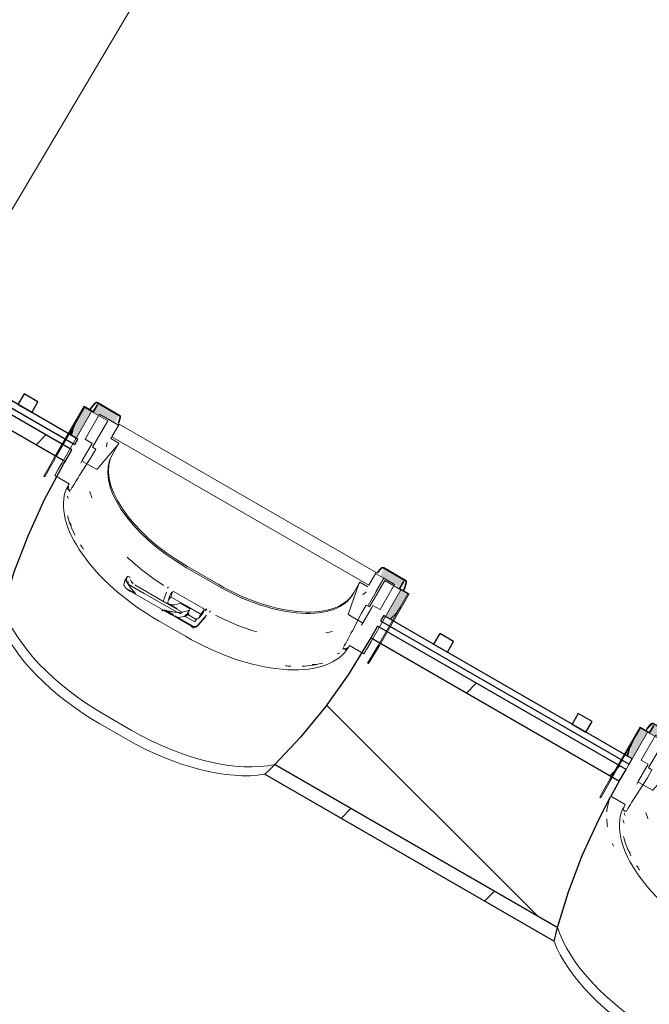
# Model space of a CAD drawing. Header units: centimetres. Extents: x 6036 to 22185, y 5782 to 11383.
# Tile 154 of 256: x 13624 to 13742, y 8541 to 8726. Entities that reach past the tile are written whole.
import ezdxf

# ---------------------------------------------------------------- set-up
doc = ezdxf.new("R2010")
doc.units = ezdxf.units.CM
for name, color, linetype, lineweight in [('A-ANNO-KEYN', 231, 'Continuous', 9), ('A-GENM', 13, 'Continuous', 9), ('S-BEAM', 12, 'Continuous', 9)]:
    doc.layers.add(name, color=color, linetype=linetype, lineweight=lineweight)

# ---------------------------------------------------------------- blocks, each defined once
blk = doc.blocks.new('GEMO_PanelElewacyjny_OknaGoradDol_Nowe - GEMO_PanelElewacyjny_Standard_240_-V15-7-01 ZestMeble')
at = {"layer": 'S-BEAM'}
h = blk.add_hatch(dxfattribs=at)
h.set_pattern_fill('FP_40', color=256, style=0, pattern_type=2)
h.set_pattern_definition([(255, (2841.74, 11115.187), (28.977775, -7.76457), [])])
h.paths.add_polyline_path([(-120, -419.28), (-120, -421.82), (-89, -421.82), (-88.26, -419.28), (-119.01, -419.28)])
h.paths.add_polyline_path([(-120, -451.38), (-120, -453.92), (-92.7, -453.92), (-92.7, -451.38), (-96, -451.38)])
h.paths.add_polyline_path([(-30.94, -419.28), (-30.2, -421.82), (31, -421.82), (31.74, -419.28), (-29.19, -419.28)])
h.paths.add_polyline_path([(-26.5, -451.38), (-26.5, -453.92), (27.3, -453.92), (27.3, -451.38), (-24.68, -451.38)])
h.paths.add_polyline_path([(89.06, -419.28), (89.8, -421.82), (120, -421.82), (120, -419.28), (113.68, -419.28)])
h.paths.add_polyline_path([(93.5, -451.38), (93.5, -453.92), (120, -453.92), (120, -451.38), (94.86, -451.38)])
h = blk.add_hatch(dxfattribs=at)
h.set_pattern_fill('FP_39', color=256, style=0, pattern_type=2)
h.set_pattern_definition([(255, (2841.74, 11115.19), (72.44444, -19.41143), []), (345, (2841.74, 11115.19), (19.41143, 72.44444), [])])
h.paths.add_polyline_path([(-120, -421.82), (-120, -451.38), (-92.7, -451.38), (-92.46, -443.28), (-91.53, -434.41), (-90.6, -428.66), (-89, -421.82), (-113.06, -421.82)])
h.paths.add_polyline_path([(-30.2, -421.82), (-28.6, -428.66), (-27.44, -435.85), (-26.59, -448.08), (-26.5, -451.38), (27.3, -451.38), (27.56, -443.04), (28.24, -435.85), (29.4, -428.66), (31, -421.82), (-27.48, -421.82)])
h.paths.add_polyline_path([(89.8, -421.82), (91.72, -430.64), (92.56, -435.85), (93.26, -443.28), (93.5, -451.38), (120, -451.38), (120, -421.82), (115.15, -421.82)])
for p, q in [((-62.45, -412.04), (-56.75, -412.04)), ((57.55, -412.04), (63.25, -412.04)), ((-62.45, -413.94), (-56.75, -413.94)), ((-56.75, -413.94), (-62.45, -413.94)), ((57.55, -413.94), (63.25, -413.94)), ((63.25, -413.94), (57.55, -413.94)), ((-120, -455.07), (-120, -453.92)), ((120, -453.92), (120, -455.07))]:
    blk.add_line(p, q, dxfattribs=at)
at = {"layer": 'S-BEAM', "lineweight": 25}
for p, q in [((-120, -419.28), (-120, -421.82)), ((-88.26, -419.28), (-120, -419.28)), ((31.74, -419.28), (-30.94, -419.28)), ((120, -419.28), (89.06, -419.28)), ((120, -421.82), (120, -419.28)), ((-120, -421.82), (-120, -451.38)), ((-89, -421.82), (-120, -421.82)), ((-120, -421.82), (-89, -421.82)), ((31, -421.82), (-30.2, -421.82)), ((-30.2, -421.82), (31, -421.82)), ((120, -421.82), (89.8, -421.82)), ((89.8, -421.82), (120, -421.82)), ((120, -451.38), (120, -421.82)), ((-26.53, -448.13), (-26.5, -450.82)), ((-120, -451.38), (-92.7, -451.38)), ((-120, -451.38), (-120, -453.92)), ((-92.7, -451.38), (-120, -451.38)), ((-92.7, -451.38), (-92.7, -450.82)), ((-92.7, -453.92), (-92.7, -451.38)), ((-26.5, -450.82), (-26.5, -451.38)), ((-26.5, -451.38), (27.3, -451.38)), ((27.3, -451.38), (-26.5, -451.38)), ((-26.5, -451.38), (-26.5, -453.92)), ((27.3, -451.38), (27.3, -450.82)), ((27.3, -453.92), (27.3, -451.38)), ((93.5, -450.82), (93.5, -451.38)), ((93.5, -451.38), (120, -451.38)), ((120, -451.38), (93.5, -451.38)), ((93.5, -451.38), (93.5, -453.92)), ((120, -453.92), (120, -451.38)), ((-120, -453.92), (-92.7, -453.92)), ((-26.5, -453.92), (27.3, -453.92)), ((93.5, -453.92), (120, -453.92)), ((-120, -455.07), (-120, -456.23)), ((-92.7, -455.07), (-120, -455.07)), ((-120, -456.23), (-92.7, -456.23)), ((-103.5, -456.23), (-106.5, -456.23)), ((-106.5, -456.23), (-106.5, -458.54)), ((-103.5, -458.54), (-103.5, -456.23)), ((-92.7, -456.23), (-92.7, -455.07)), ((27.3, -455.07), (-26.5, -455.07)), ((-26.5, -455.07), (-26.5, -456.23)), ((-26.5, -456.23), (27.3, -456.23)), ((-13.5, -456.23), (-16.5, -456.23)), ((-16.5, -456.23), (-16.5, -458.54)), ((-13.5, -458.54), (-13.5, -456.23)), ((16.5, -456.23), (13.5, -456.23)), ((13.5, -456.23), (13.5, -458.54)), ((16.5, -458.54), (16.5, -456.23)), ((27.3, -456.23), (27.3, -455.07)), ((120, -455.07), (93.5, -455.07)), ((93.5, -455.07), (93.5, -456.23)), ((93.5, -456.23), (120, -456.23)), ((106.5, -456.23), (103.5, -456.23)), ((103.5, -456.23), (103.5, -458.54)), ((106.5, -458.54), (106.5, -456.23)), ((120, -456.23), (120, -455.07)), ((-106.5, -458.54), (-103.5, -458.54)), ((-16.5, -458.54), (-13.5, -458.54)), ((13.5, -458.54), (16.5, -458.54)), ((103.5, -458.54), (106.5, -458.54))]:
    blk.add_line(p, q, dxfattribs=at)
at = {"layer": 'S-BEAM', "lineweight": 25, "flags": 128}
for points in [[(-89, -421.82), (-88.64, -420.54), (-88.26, -419.28)], [(-30.94, -419.28), (-30.56, -420.54), (-30.2, -421.82)], [(31, -421.82), (31.36, -420.54), (31.74, -419.28)], [(89.06, -419.28), (89.44, -420.54), (89.8, -421.82)], [(-92.7, -450.82), (-92.46, -443.28), (-91.76, -435.85), (-90.6, -428.66), (-89, -421.82)], [(-30.2, -421.82), (-28.6, -428.66), (-27.44, -435.85), (-26.74, -443.28), (-26.53, -448.06)], [(27.3, -450.82), (27.54, -443.28), (28.24, -435.85), (29.4, -428.66), (31, -421.82)], [(89.8, -421.82), (91.4, -428.66), (92.56, -435.85), (93.26, -443.28), (93.5, -450.82)]]:
    blk.add_lwpolyline(points, dxfattribs=at)
at = {"layer": 'S-BEAM'}
for centre, major_axis, start_param, end_param in [((-62.45, -427.16), (30.25, 0), 1.570796, 2.593181), ((-56.75, -427.16), (30.25, 0), 0.548411, 1.570796), ((57.55, -427.16), (30.25, 0), 1.570796, 2.593181), ((63.25, -427.16), (30.25, 0), 0.548411, 1.570796), ((-62.45, -429.07), (30.25, 0), 1.570796, 2.641687), ((-62.45, -429.07), (-30.25, 0), 4.712389, 5.783279), ((-56.75, -429.07), (30.25, 0), 0.499906, 1.570796), ((-56.75, -429.07), (30.25, 0), 0.499906, 1.570796), ((57.55, -429.07), (30.25, 0), 1.570796, 2.641687), ((57.55, -429.07), (30.25, 0), 1.570796, 2.641687), ((63.25, -429.07), (30.25, 0), 0.499906, 1.570796), ((63.25, -429.07), (30.25, 0), 0.499906, 1.570796), ((-56.75, -451.24), (30.25, 0), 0.727708, 0.770169), ((-56.75, -451.24), (30.25, 0), 0.727708, 0.770169), ((-62.45, -451.24), (30.25, 0), 2.522318, 2.552544), ((-62.45, -451.24), (30.25, 0), 2.522318, 2.552544), ((57.55, -451.24), (30.25, 0), 2.44693, 2.484469), ((57.55, -451.24), (30.25, 0), 2.44693, 2.484469), ((63.25, -451.24), (30.25, 0), 0.657124, 0.694663), ((63.25, -451.24), (30.25, 0), 0.657124, 0.694663), ((-56.75, -453.14), (30.25, 0), 0.533605, 0.56556), ((-62.45, -453.14), (30.25, 0), 2.663017, 2.689084), ((-56.75, -454.01), (30.25, 0), 0.504785, 0.530965), ((57.55, -454.01), (30.25, 0), 2.650816, 2.705684), ((57.55, -453.14), (30.25, 0), 2.622828, 2.648536), ((63.25, -453.14), (30.25, 0), 0.493057, 0.518765), ((63.25, -454.01), (30.25, 0), 0.431953, 0.490776)]:
    blk.add_ellipse(centre, major_axis=major_axis, ratio=0.5, start_param=start_param, end_param=end_param, dxfattribs=at)
blk = doc.blocks.new('okno - okno-V106-7-01 ZestMeble')
at = {"layer": 'A-GENM'}
h = blk.add_hatch(color=256, dxfattribs=at)
h.paths.add_polyline_path([(8224.22, 8613.26), (8226.32, 8615.72), (8227.62, 8617.97), (8226.32, 8618.72), (8223.43, 8613.72), (8224.14, 8613.31)])
h.paths.add_polyline_path([(8165.41, 8647.22), (8168.29, 8652.22), (8166.97, 8652.92), (8165.17, 8649.31), (8164.86, 8647.54), (8165.17, 8647.35)])
h = blk.add_hatch(color=256, dxfattribs=at)
h.paths.add_polyline_path([(8220.53, 8616.49), (8221.44, 8618.05), (8223.1, 8620.91), (8226.32, 8619.04), (8227.08, 8620.47), (8223.02, 8622.81), (8222.5, 8621.26), (8223.02, 8620.82), (8220.78, 8616.92)])
h.paths.add_polyline_path([(8172.68, 8650.02), (8173.37, 8651.48), (8169.38, 8653.78), (8168.64, 8652.02), (8172.1, 8650.35)])
blk.add_hatch(color=256, dxfattribs=at).paths.add_polyline_path([(8164.61, 8647.67), (8164.86, 8649.27), (8164.11, 8647.97), (8164.6, 8647.68)])
h = blk.add_hatch(color=256, dxfattribs=at)
h.paths.add_polyline_path([(8224.73, 8612.97), (8225.12, 8614.29), (8224.43, 8613.14), (8224.57, 8613.06)])
h.paths.add_polyline_path([(8190.45, 8614.56), (8190.28, 8614.91), (8190.44, 8614.57)])
at = {"layer": 'A-GENM', "lineweight": 18}
for p, q in [((8166.88, 8653.17), (8161.23, 8643.38)), ((8161.68, 8643.77), (8166.99, 8652.97)), ((8168.61, 8652.17), (8166.88, 8653.17)), ((8166.99, 8652.97), (8168.64, 8652.02)), ((8168.93, 8653.78), (8168.19, 8652.98)), ((8168.19, 8652.98), (8168.26, 8652.91)), ((8168.26, 8652.91), (8169, 8653.7)), ((8169.36, 8653.47), (8168.61, 8652.17)), ((8168.64, 8652.02), (8169.45, 8653.42)), ((8169.45, 8653.42), (8169.36, 8653.47)), ((8169.38, 8653.78), (8173.48, 8651.41)), ((8173.54, 8651.51), (8169.44, 8653.88)), ((8168.29, 8652.22), (8162.7, 8642.53)), ((8169.8, 8651.68), (8167.08, 8646.98)), ((8171.32, 8650.47), (8168.29, 8652.22)), ((8173.37, 8649.62), (8169.8, 8651.68)), ((8173.61, 8651.05), (8173.29, 8650.01)), ((8173.39, 8649.98), (8173.7, 8651.02)), ((8168.47, 8645.52), (8171.32, 8650.47)), ((8171.93, 8647.12), (8173.37, 8649.62)), ((8173.49, 8649.82), (8172.1, 8647.42)), ((8173.29, 8650.01), (8173.39, 8649.98)), ((8221.64, 8622.02), (8173.49, 8649.82)), ((8173.4, 8646.27), (8171.93, 8647.12)), ((8172.1, 8647.42), (8220.26, 8619.62)), ((8168.41, 8646.22), (8166.62, 8643.12)), ((8167.08, 8646.98), (8168.41, 8646.22)), ((8169.12, 8645.14), (8168.47, 8645.52)), ((8169.4, 8641.46), (8173.22, 8645.95)), ((8173.22, 8645.95), (8173.4, 8646.27)), ((8161.4, 8643.28), (8161.53, 8643.5)), ((8166.23, 8640.5), (8168.25, 8643.64)), ((8168.25, 8643.64), (8169.12, 8645.14)), ((8166.68, 8642.82), (8169.13, 8641.4)), ((8159.36, 8640.04), (8159.54, 8639.94)), ((8161.39, 8640.2), (8164.08, 8638.65)), ((8163.58, 8637.74), (8164.11, 8637.43)), ((8220.26, 8619.62), (8221.64, 8622.02)), ((8221.53, 8621.82), (8220.26, 8619.62)), ((8223.08, 8620.92), (8221.53, 8621.82)), ((8222.58, 8622.81), (8221.83, 8622.01)), ((8221.83, 8622.01), (8221.9, 8621.94)), ((8221.9, 8621.94), (8222.64, 8622.73)), ((8223.02, 8622.81), (8227.13, 8620.44)), ((8227.18, 8620.54), (8223.08, 8622.91)), ((8218.42, 8619.85), (8216.45, 8614.3)), ((8218.61, 8620.17), (8218.42, 8619.85)), ((8220.08, 8619.32), (8218.61, 8620.17)), ((8220.14, 8615.82), (8223.08, 8620.92)), ((8223.1, 8620.91), (8220.15, 8615.81)), ((8223.29, 8620.47), (8220.43, 8615.52)), ((8222.4, 8615.05), (8225.12, 8619.74)), ((8225.12, 8619.74), (8223.1, 8620.91)), ((8226.32, 8618.72), (8223.29, 8620.47)), ((8226.78, 8620.32), (8225.97, 8618.92)), ((8226.11, 8618.97), (8226.86, 8620.27)), ((8226.86, 8620.27), (8226.78, 8620.32)), ((8227.25, 8620.08), (8226.93, 8619.04)), ((8227.03, 8619.01), (8227.35, 8620.05)), ((8220.72, 8609.03), (8226.32, 8618.72)), ((8227.62, 8617.97), (8222.02, 8608.28)), ((8222.2, 8608.18), (8227.85, 8617.97)), ((8225.97, 8618.92), (8227.62, 8617.97)), ((8227.85, 8617.97), (8226.11, 8618.97)), ((8226.93, 8619.04), (8227.03, 8619.01)), ((8219.78, 8615.89), (8218.91, 8614.39)), ((8220.43, 8615.52), (8219.78, 8615.89)), ((8220.84, 8615.41), (8221.07, 8615.81)), ((8221.07, 8615.81), (8222.4, 8615.05)), ((8216.45, 8614.3), (8216.44, 8614.25)), ((8216.53, 8614.04), (8218.99, 8612.62)), ((8218.91, 8614.39), (8217.2, 8611.07)), ((8219.27, 8612.72), (8220.83, 8615.42)), ((8215.6, 8607.71), (8216.13, 8607.4)), ((8216.68, 8608.28), (8219.36, 8606.73)), ((8220.06, 8605), (8220.23, 8604.9))]:
    blk.add_line(p, q, dxfattribs=at)
at = {"layer": 'A-GENM'}
for p, q in [((8167.89, 8652.45), (8168.19, 8652.98)), ((8168.26, 8652.91), (8167.97, 8652.4)), ((8171.24, 8646.36), (8171.07, 8645.56)), ((8173.22, 8645.95), (8172.13, 8644.07)), ((8166.62, 8643.12), (8166.26, 8642.49)), ((8192.15, 8619.74), (8186.26, 8623.14)), ((8175.15, 8621.25), (8175.38, 8621.21)), ((8186.12, 8622.89), (8192.01, 8619.49)), ((8174.53, 8620.4), (8174.36, 8619.69)), ((8174.97, 8621.18), (8174.54, 8620.44)), ((8174.79, 8620.42), (8174.95, 8621.13)), ((8175.16, 8619.81), (8178.17, 8618.07)), ((8176.41, 8619.68), (8182, 8616.45)), ((8217.34, 8617.97), (8218.42, 8619.85)), ((8221.6, 8618.34), (8223.1, 8620.91)), ((8174.74, 8619.08), (8176.43, 8618.1)), ((8175.51, 8618.51), (8182.95, 8614.21)), ((8178.17, 8618.07), (8184.33, 8614.52)), ((8182.35, 8618.32), (8181.75, 8616.56)), ((8182.66, 8619.24), (8182.54, 8619.03)), ((8183, 8617.68), (8182.64, 8616.66)), ((8183.5, 8618.39), (8183.13, 8617.35)), ((8183.93, 8618.33), (8186.54, 8616.82)), ((8219.16, 8617.79), (8219.76, 8618.34)), ((8226.64, 8618.53), (8226.93, 8619.04)), ((8226.72, 8618.48), (8227.03, 8619.01)), ((8185.3, 8614.55), (8182, 8616.45)), ((8182.54, 8616.14), (8182.69, 8616.57)), ((8182.7, 8616.2), (8184.35, 8615.25)), ((8185.95, 8615.81), (8183.34, 8617.31)), ((8184.19, 8615.98), (8185, 8616.21)), ((8185, 8616.21), (8186.78, 8615.18)), ((8188.56, 8614.3), (8185.95, 8615.81)), ((8186.54, 8616.82), (8189.15, 8615.32)), ((8187.02, 8611.95), (8182.21, 8614.72)), ((8182.3, 8614.85), (8183.69, 8614.04)), ((8183.96, 8613.89), (8187.25, 8611.99)), ((8185.06, 8614.21), (8184.52, 8614.52)), ((8185.3, 8614.55), (8185.11, 8614.45)), ((8186.55, 8614.88), (8185.3, 8614.55)), ((8185.84, 8613.79), (8186.03, 8614.13)), ((8186.03, 8613.89), (8186.64, 8614.94)), ((8186.13, 8614.22), (8187.92, 8613.19)), ((8186.78, 8615.18), (8186.64, 8614.94)), ((8188.23, 8612.1), (8189.87, 8613.98)), ((8188.35, 8613.36), (8189.06, 8614.18)), ((8189.42, 8614.98), (8188.7, 8614.13)), ((8189.6, 8614.87), (8189.88, 8615.19)), ((8189.64, 8614.99), (8189.68, 8615.02)), ((8190.39, 8614.5), (8190.51, 8614.71)), ((8185.9, 8610.02), (8180.96, 8612.87)), ((8184.6, 8613.57), (8185.6, 8613.75)), ((8187.53, 8612.78), (8185.68, 8613.85)), ((8185.68, 8613.75), (8185.74, 8613.73)), ((8188.18, 8613.4), (8187.65, 8612.8)), ((8218.91, 8612.09), (8219.27, 8612.72))]:
    blk.add_line(p, q, dxfattribs=at)
at = {"layer": 'A-GENM', "lineweight": 18, "flags": 128}
for points in [[(8169.44, 8653.88), (8169.36, 8653.91), (8169.27, 8653.93), (8169.18, 8653.92), (8169.09, 8653.89), (8169.01, 8653.84), (8168.93, 8653.78)], [(8169, 8653.7), (8169.06, 8653.75), (8169.12, 8653.79), (8169.19, 8653.81), (8169.26, 8653.82), (8169.32, 8653.81), (8169.38, 8653.78)], [(8173.48, 8651.41), (8173.54, 8651.37), (8173.58, 8651.32), (8173.61, 8651.26), (8173.62, 8651.19), (8173.62, 8651.12), (8173.61, 8651.05)], [(8173.7, 8651.02), (8173.72, 8651.12), (8173.72, 8651.22), (8173.7, 8651.31), (8173.67, 8651.39), (8173.61, 8651.46), (8173.54, 8651.51)], [(8161.23, 8643.38), (8160.28, 8641.72), (8159.36, 8640.04)], [(8159.54, 8639.94), (8160.46, 8641.62), (8161.4, 8643.28)], [(8162.7, 8642.53), (8162.04, 8641.37), (8161.39, 8640.2)], [(8166.62, 8643.12), (8166.6, 8643.07), (8166.59, 8643.02), (8166.59, 8642.97), (8166.59, 8642.93), (8166.61, 8642.88), (8166.64, 8642.85), (8166.68, 8642.82)], [(8169.13, 8641.4), (8169.18, 8641.38), (8169.22, 8641.38), (8169.27, 8641.38), (8169.32, 8641.4), (8169.36, 8641.43)], [(8164.08, 8638.65), (8163.83, 8638.19), (8163.58, 8637.74)], [(8223.08, 8622.91), (8223, 8622.94), (8222.91, 8622.96), (8222.82, 8622.95), (8222.73, 8622.92), (8222.65, 8622.87), (8222.58, 8622.81)], [(8222.64, 8622.73), (8222.7, 8622.78), (8222.76, 8622.82), (8222.83, 8622.84), (8222.9, 8622.85), (8222.96, 8622.84), (8223.02, 8622.81)], [(8227.13, 8620.44), (8227.18, 8620.4), (8227.22, 8620.35), (8227.25, 8620.29), (8227.26, 8620.22), (8227.26, 8620.15), (8227.25, 8620.08)], [(8227.35, 8620.05), (8227.37, 8620.15), (8227.37, 8620.25), (8227.35, 8620.34), (8227.31, 8620.42), (8227.25, 8620.49), (8227.18, 8620.54)], [(8216.44, 8614.19), (8216.44, 8614.15), (8216.46, 8614.1), (8216.49, 8614.07), (8216.53, 8614.04)], [(8218.99, 8612.62), (8219.03, 8612.6), (8219.07, 8612.6), (8219.12, 8612.6), (8219.16, 8612.62), (8219.21, 8612.64), (8219.24, 8612.68), (8219.27, 8612.72)], [(8219.36, 8606.73), (8220.05, 8607.88), (8220.72, 8609.03)], [(8216.13, 8607.4), (8216.4, 8607.84), (8216.68, 8608.28)], [(8222.02, 8608.28), (8221.05, 8606.63), (8220.06, 8605)], [(8220.23, 8604.9), (8221.23, 8606.53), (8222.2, 8608.18)]]:
    blk.add_lwpolyline(points, dxfattribs=at)
at = {"layer": 'A-GENM', "flags": 128}
for points in [[(8174.74, 8619.08), (8174.83, 8618.99), (8174.93, 8618.91)], [(8182, 8616.45), (8182.47, 8616.22), (8182.94, 8616.05), (8183.4, 8615.95), (8183.83, 8615.92), (8184.19, 8615.98)], [(8183.65, 8613.88), (8183.88, 8613.79), (8184.1, 8613.72), (8184.32, 8613.64), (8184.54, 8613.58)], [(8186.64, 8614.94), (8186.6, 8614.9), (8186.55, 8614.88)], [(8184.54, 8613.58), (8184.56, 8613.57), (8184.58, 8613.57), (8184.6, 8613.57)]]:
    blk.add_lwpolyline(points, dxfattribs=at)
at = {"layer": 'A-GENM'}
for centre, major_axis, ratio, start_param, end_param in [((8193.44, 8634.47), (-27.84, 16.07), 0.5, 0, 0.186433), ((8191.79, 8632.72), (-19.66, 11.35), 0.5, 0, 1.570796), ((8191.93, 8632.97), (-19.66, 11.35), 0.5, 0, 1.570796), ((8188.24, 8625.47), (-23.86, 13.78), 0.5, 0.048532, 0.124971), ((8187.85, 8624.8), (-23.86, 13.78), 0.5, 0.067425, 1.570796), ((8191.29, 8630.76), (-22.86, 13.2), 0.5, 0.480597, 0.55307), ((8188.24, 8625.47), (-23.86, 13.77), 0.5, 0.452057, 0.661185), ((8188.24, 8625.47), (-23.86, 13.78), 0.5, 0.76317, 0.809664), ((8190.65, 8629.63), (-22.86, 13.2), 0.5, 1.133102, 1.471741), ((8175.14, 8621.08), (-0.173, 0.1), 0.866025, 5.096361, 6.544985), ((8174.51, 8619.64), (-0.13, 0.075), 0.866025, 0.261799, 1.009122), ((8178.52, 8621.43), (-4.33, 2.5), 0.866025, 1.009122, 1.137615), ((8174.72, 8620.34), (-0.173, 0.1), 0.866025, 5.096361, 6.544985), ((8174.93, 8620.38), (-0.13, 0.075), 0.866025, 0.261799, 1.009122), ((8178.94, 8622.17), (-4.33, 2.5), 0.866025, 1.009122, 1.13865), ((8174.94, 8620.3), (-0.173, 0.1), 0.866025, 3.633403, 4.364882), ((8176.68, 8620.14), (-1.39, 0.8), 0.866025, 0.49181, 0.923405), ((8175.36, 8621.03), (-0.173, 0.1), 0.866025, 3.633403, 5.096361), ((8177.1, 8620.88), (-1.39, 0.8), 0.866025, 0.707607, 1.354999), ((8197.68, 8629.32), (-19.66, 11.35), 0.5, 1.570796, 3.141593), ((8197.82, 8629.57), (-19.66, 11.35), 0.5, 1.570796, 3.141593), ((8188.4, 8614.89), (-5.29, 3.05), 0.5, 6.091414, 6.474956), ((8183.83, 8618.15), (-0.355, 0.205), 0.5, 4.712389, 6.069716), ((8187.87, 8613.96), (-5.11, 2.95), 0.5, 6.09184, 6.37656), ((8183.24, 8617.28), (-0.26, 0.15), 0.891845, 0.174533, 0.639954), ((8183.29, 8617.22), (-0.182, 0.105), 0.5, 4.712389, 6.06102), ((8182.11, 8615.36), (-0.693, 0.4), 0.891845, 1.105375, 1.570796), ((8189.04, 8621.23), (-7.46, 4.31), 0.891845, 1.391797, 1.455429), ((8184.36, 8615.1), (-0.0866, 0.05), 0.866025, 5.235988, 6.021386), ((8184.73, 8619.82), (-5.2, 3), 0.866025, 1.964771, 2.085784), ((8185.02, 8614.57), (-0.13, 0.075), 0.866025, 2.085784, 2.6529), ((8185.69, 8614.09), (-0.346, 0.2), 0.866025, 2.6529, 3.141593), ((8185.95, 8614.18), (-0.0866, 0.05), 0.866025, 3.141593, 3.403392), ((8189.04, 8621.23), (-7.46, 4.31), 0.891845, 1.685325, 1.749796), ((8189.18, 8621.46), (-7.46, 4.31), 0.891845, 1.685325, 1.732524), ((8183.4, 8616.54), (-5.11, 2.95), 0.5, 3.048218, 3.332938), ((8188.56, 8614.22), (-0.26, 0.15), 0.891845, 2.036217, 2.96706), ((8188.51, 8614.21), (-0.182, 0.105), 0.5, 3.363758, 4.712389), ((8183.93, 8617.47), (-5.29, 3.05), 0.5, 2.949822, 3.333364), ((8189.05, 8615.14), (-0.355, 0.205), 0.5, 3.355062, 4.712389), ((8188.87, 8614.4), (-1.13, 0.65), 0.866025, 4.213723, 4.463056), ((8195.58, 8626.78), (-22.86, 13.2), 0.5, 1.681555, 2.00849), ((8198.37, 8631.62), (-27.84, 16.08), 0.5, 2.953402, 3.141593), ((8187.61, 8612.61), (-0.693, 0.4), 0.891845, 1.570796, 2.96706), ((8187.58, 8612.86), (-0.0866, 0.05), 0.891845, 1.570796, 2.96706), ((8371.76, 8947.7), (533.7, 666.59), 0.086824, 4.255373, 4.258281), ((8193.68, 8623.48), (-23.07, 13.32), 0.5, 1.570796, 1.579056), ((8187.43, 8612.29), (-0.693, 0.4), 0.891845, 1.570796, 2.036217), ((8196.23, 8627.91), (-22.86, 13.2), 0.5, 2.588523, 2.660996), ((8192.79, 8621.95), (-23.86, 13.77), 0.5, 1.570796, 2.316369), ((8192.79, 8621.95), (-23.86, 13.78), 0.5, 2.322482, 3.074167), ((8193.18, 8622.62), (-23.86, 13.78), 0.5, 3.016622, 3.09306), ((8193.18, 8622.62), (-23.86, 13.78), 0.5, 2.480408, 2.689535), ((8193.18, 8622.62), (-23.86, 13.78), 0.5, 2.331928, 2.378423)]:
    blk.add_ellipse(centre, major_axis=major_axis, ratio=ratio, start_param=start_param, end_param=end_param, dxfattribs=at)
at = {"layer": 'A-GENM', "lineweight": 18}
for points in [[(8164.39, 8637.52), (8164.69, 8638.02), (8165.29, 8639.02), (8165.91, 8640.01), (8166.23, 8640.5)], [(8217.2, 8611.07), (8216.93, 8610.55), (8216.39, 8609.52), (8215.83, 8608.5), (8215.54, 8607.99)]]:
    blk.add_open_spline(points, degree=3, dxfattribs=at)
for points, knots in [([(8164.11, 8637.43), (8164.13, 8637.42), (8164.16, 8637.41), (8164.19, 8637.41), (8164.23, 8637.41), (8164.25, 8637.41), (8164.27, 8637.42), (8164.29, 8637.43), (8164.32, 8637.44), (8164.33, 8637.46), (8164.35, 8637.47), (8164.36, 8637.48), (8164.36, 8637.49)], [0, 0, 0, 0, 0.1428571, 0.2857143, 0.3571429, 0.4285714, 0.5, 0.5714286, 0.6785714, 0.7321429, 0.7857143, 0.8571429, 0.8571429, 0.8571429, 0.8571429]), ([(8215.51, 8607.89), (8215.51, 8607.88), (8215.51, 8607.86), (8215.51, 8607.83), (8215.52, 8607.81), (8215.53, 8607.78), (8215.54, 8607.76), (8215.56, 8607.73), (8215.58, 8607.71), (8215.6, 8607.71)], [0.3333333, 0.3333333, 0.3333333, 0.3333333, 0.4166667, 0.5, 0.5833333, 0.6666667, 0.75, 0.8333333, 1, 1, 1, 1])]:
    blk.add_open_spline(points, degree=3, knots=knots, dxfattribs=at)
at = {"layer": 'A-GENM'}
for points in [[(8176.57, 8618.05), (8176.46, 8618.15), (8176.25, 8618.35), (8175.96, 8618.69), (8175.68, 8619.04), (8175.41, 8619.42), (8175.24, 8619.68), (8175.16, 8619.81)], [(8174.93, 8618.91), (8175.05, 8618.81), (8175.29, 8618.63), (8175.69, 8618.4), (8176.12, 8618.21), (8176.42, 8618.1), (8176.57, 8618.05)], [(8182.61, 8619.06), (8182.65, 8619.15), (8182.69, 8619.23), (8182.74, 8619.3)], [(8181.92, 8614.96), (8182.05, 8614.84), (8182.32, 8614.62), (8182.74, 8614.33), (8183.18, 8614.08), (8183.49, 8613.94), (8183.65, 8613.88)], [(8190.59, 8614.78), (8190.55, 8614.69), (8190.5, 8614.62), (8190.44, 8614.54)]]:
    blk.add_open_spline(points, degree=3, dxfattribs=at)
for points, knots in [([(8184.33, 8614.52), (8184.16, 8614.53), (8183.83, 8614.56), (8183.25, 8614.63), (8182.61, 8614.75), (8182.15, 8614.89), (8181.92, 8614.96)], [0, 0, 0, 0, 0.2, 0.4, 0.7, 1, 1, 1, 1]), ([(8188.19, 8611.96), (8188.15, 8611.92), (8188.07, 8611.85), (8187.91, 8611.77), (8187.74, 8611.72), (8187.5, 8611.72), (8187.32, 8611.78), (8187.21, 8611.84)], [-1, -1, -1, -1, -0.833333, -0.666667, -0.5, -0.333333, 0, 0, 0, 0])]:
    blk.add_open_spline(points, degree=3, knots=knots, dxfattribs=at)
blk = doc.blocks.new('okno - okno-V107-7-01 ZestMeble')
at = {"layer": 'A-GENM'}
h = blk.add_hatch(color=256, dxfattribs=at)
h.paths.add_polyline_path([(8324.79, 8556.29), (8325.71, 8557.85), (8327.44, 8560.67), (8330.59, 8558.84), (8331.35, 8560.27), (8327.29, 8562.61), (8326.77, 8561.06), (8327.29, 8560.62), (8325.05, 8556.72)])
h.paths.add_polyline_path([(8276.95, 8589.82), (8277.64, 8591.28), (8273.65, 8593.58), (8272.91, 8591.82), (8276.37, 8590.15)])
h = blk.add_hatch(color=256, dxfattribs=at)
h.paths.add_polyline_path([(8328.49, 8553.06), (8330.59, 8555.52), (8331.88, 8557.77), (8330.59, 8558.52), (8327.7, 8553.52), (8328.41, 8553.11)])
h.paths.add_polyline_path([(8269.68, 8587.02), (8272.56, 8592.02), (8271.26, 8592.77), (8269.68, 8589.79), (8269.1, 8587.35)])
blk.add_hatch(color=256, dxfattribs=at).paths.add_polyline_path([(8268.88, 8587.47), (8269.1, 8589.02), (8268.57, 8587.66), (8268.83, 8587.5)])
h = blk.add_hatch(color=256, dxfattribs=at)
h.paths.add_polyline_path([(8329, 8552.77), (8329.39, 8554.09), (8328.74, 8552.92)])
h.paths.add_polyline_path([(8294.72, 8554.36), (8294.55, 8554.71), (8294.71, 8554.37)])
at = {"layer": 'A-GENM', "lineweight": 18}
for p, q in [((8273.2, 8593.58), (8272.46, 8592.78)), ((8273.65, 8593.58), (8277.75, 8591.21)), ((8277.81, 8591.31), (8273.71, 8593.68)), ((8271.15, 8592.97), (8265.5, 8583.18)), ((8265.67, 8583.08), (8271.26, 8592.77)), ((8272.56, 8592.02), (8266.97, 8582.33)), ((8272.88, 8591.97), (8271.15, 8592.97)), ((8271.26, 8592.77), (8272.91, 8591.82)), ((8272.46, 8592.78), (8272.53, 8592.71)), ((8272.53, 8592.71), (8273.27, 8593.5)), ((8275.59, 8590.27), (8272.56, 8592.02)), ((8273.63, 8593.27), (8272.88, 8591.97)), ((8272.91, 8591.82), (8273.72, 8593.22)), ((8273.72, 8593.22), (8273.63, 8593.27)), ((8274.07, 8591.48), (8271.35, 8586.78)), ((8272.74, 8585.32), (8275.59, 8590.27)), ((8277.64, 8589.42), (8274.07, 8591.48)), ((8277.88, 8590.85), (8277.56, 8589.81)), ((8277.66, 8589.78), (8277.97, 8590.82)), ((8276.2, 8586.92), (8277.64, 8589.42)), ((8277.76, 8589.62), (8276.37, 8587.22)), ((8277.56, 8589.81), (8277.66, 8589.78)), ((8325.91, 8561.82), (8277.76, 8589.62)), ((8271.35, 8586.78), (8272.68, 8586.02)), ((8277.67, 8586.07), (8276.2, 8586.92)), ((8276.37, 8587.22), (8324.52, 8559.42)), ((8272.68, 8586.02), (8270.89, 8582.92)), ((8272.52, 8583.44), (8273.38, 8584.94)), ((8273.38, 8584.94), (8272.74, 8585.32)), ((8273.67, 8581.26), (8277.49, 8585.75)), ((8277.49, 8585.75), (8277.67, 8586.07)), ((8270.5, 8580.3), (8272.52, 8583.44)), ((8270.95, 8582.62), (8273.4, 8581.2)), ((8263.63, 8579.84), (8263.81, 8579.74)), ((8265.66, 8580), (8268.35, 8578.45)), ((8267.85, 8577.54), (8268.38, 8577.23)), ((8326.85, 8562.61), (8326.1, 8561.81)), ((8326.17, 8561.74), (8326.91, 8562.53)), ((8327.29, 8562.61), (8331.39, 8560.24)), ((8331.45, 8560.34), (8327.35, 8562.71)), ((8324.41, 8555.62), (8327.35, 8560.72)), ((8327.37, 8560.71), (8324.42, 8555.61)), ((8324.52, 8559.42), (8325.91, 8561.82)), ((8325.79, 8561.62), (8324.52, 8559.42)), ((8327.35, 8560.72), (8325.79, 8561.62)), ((8326.1, 8561.81), (8326.17, 8561.74)), ((8329.39, 8559.54), (8327.37, 8560.71)), ((8322.69, 8559.65), (8320.72, 8554.1)), ((8322.88, 8559.97), (8322.69, 8559.65)), ((8324.35, 8559.12), (8322.88, 8559.97)), ((8327.55, 8560.27), (8324.7, 8555.32)), ((8324.99, 8548.83), (8330.59, 8558.52)), ((8326.67, 8554.85), (8329.39, 8559.54)), ((8330.59, 8558.52), (8327.55, 8560.27)), ((8331.05, 8560.12), (8330.24, 8558.72)), ((8330.24, 8558.72), (8331.88, 8557.77)), ((8330.38, 8558.77), (8331.13, 8560.07)), ((8332.12, 8557.77), (8330.38, 8558.77)), ((8331.13, 8560.07), (8331.05, 8560.12)), ((8331.52, 8559.88), (8331.2, 8558.84)), ((8331.2, 8558.84), (8331.3, 8558.81)), ((8331.3, 8558.81), (8331.62, 8559.85)), ((8331.88, 8557.77), (8326.29, 8548.08)), ((8326.47, 8547.98), (8332.12, 8557.77)), ((8324.05, 8555.69), (8323.18, 8554.19)), ((8323.54, 8552.52), (8325.1, 8555.22)), ((8324.7, 8555.32), (8324.05, 8555.69)), ((8325.11, 8555.21), (8325.34, 8555.61)), ((8325.34, 8555.61), (8326.67, 8554.85)), ((8320.8, 8553.84), (8323.25, 8552.42)), ((8323.18, 8554.19), (8321.47, 8550.87)), ((8319.87, 8547.51), (8320.4, 8547.2)), ((8320.94, 8548.08), (8323.63, 8546.53)), ((8324.33, 8544.8), (8324.5, 8544.7))]:
    blk.add_line(p, q, dxfattribs=at)
at = {"layer": 'A-GENM'}
for p, q in [((8272.15, 8592.25), (8272.46, 8592.78)), ((8272.53, 8592.71), (8272.24, 8592.2)), ((8275.51, 8586.16), (8275.34, 8585.36)), ((8277.49, 8585.75), (8276.4, 8583.87)), ((8270.89, 8582.92), (8270.53, 8582.29)), ((8290.39, 8562.69), (8296.28, 8559.29)), ((8296.42, 8559.54), (8290.53, 8562.94)), ((8279.24, 8560.98), (8278.81, 8560.24)), ((8279.06, 8560.22), (8279.22, 8560.93)), ((8279.42, 8561.05), (8279.65, 8561.01)), ((8325.87, 8558.14), (8327.37, 8560.71)), ((8278.79, 8560.2), (8278.63, 8559.49)), ((8279.01, 8558.88), (8280.7, 8557.9)), ((8279.43, 8559.61), (8282.44, 8557.87)), ((8280.68, 8559.48), (8286.27, 8556.25)), ((8286.93, 8559.04), (8286.81, 8558.83)), ((8321.61, 8557.77), (8322.69, 8559.65)), ((8330.91, 8558.33), (8331.2, 8558.84)), ((8330.99, 8558.28), (8331.3, 8558.81)), ((8279.78, 8558.31), (8287.22, 8554.01)), ((8282.44, 8557.87), (8288.6, 8554.32)), ((8286.62, 8558.12), (8286.02, 8556.36)), ((8287.27, 8557.48), (8286.91, 8556.46)), ((8287.77, 8558.19), (8287.4, 8557.15)), ((8290.22, 8555.61), (8287.61, 8557.11)), ((8288.2, 8558.13), (8290.81, 8556.62)), ((8290.81, 8556.62), (8293.42, 8555.12)), ((8323.43, 8557.59), (8324.03, 8558.14)), ((8289.57, 8554.35), (8286.27, 8556.25)), ((8286.81, 8555.94), (8286.96, 8556.37)), ((8286.97, 8556), (8288.62, 8555.05)), ((8288.46, 8555.78), (8289.27, 8556.01)), ((8289.27, 8556.01), (8291.05, 8554.98)), ((8292.83, 8554.1), (8290.22, 8555.61)), ((8291.05, 8554.98), (8290.9, 8554.74)), ((8293.68, 8554.78), (8292.97, 8553.93)), ((8293.87, 8554.67), (8294.15, 8554.99)), ((8293.91, 8554.79), (8293.95, 8554.82)), ((8291.29, 8551.75), (8286.48, 8554.52)), ((8286.57, 8554.65), (8287.96, 8553.84)), ((8288.26, 8553.67), (8291.52, 8551.79)), ((8289.33, 8554.01), (8288.79, 8554.32)), ((8288.87, 8553.37), (8289.87, 8553.55)), ((8289.57, 8554.35), (8289.38, 8554.25)), ((8290.81, 8554.68), (8289.57, 8554.35)), ((8291.8, 8552.58), (8289.95, 8553.65)), ((8289.95, 8553.55), (8290.01, 8553.53)), ((8290.11, 8553.59), (8290.3, 8553.93)), ((8290.3, 8553.69), (8290.9, 8554.74)), ((8290.4, 8554.02), (8292.19, 8552.99)), ((8292.45, 8553.2), (8291.92, 8552.6)), ((8292.5, 8551.9), (8294.05, 8553.67)), ((8292.62, 8553.16), (8293.33, 8553.98)), ((8294.66, 8554.3), (8294.78, 8554.51)), ((8290.17, 8549.82), (8285.23, 8552.67)), ((8323.18, 8551.89), (8323.54, 8552.52))]:
    blk.add_line(p, q, dxfattribs=at)
at = {"layer": 'A-GENM', "lineweight": 18, "flags": 128}
for points in [[(8273.71, 8593.68), (8273.63, 8593.71), (8273.54, 8593.73), (8273.45, 8593.72), (8273.36, 8593.69), (8273.28, 8593.64), (8273.2, 8593.58)], [(8273.27, 8593.5), (8273.33, 8593.55), (8273.39, 8593.59), (8273.46, 8593.61), (8273.53, 8593.62), (8273.59, 8593.61), (8273.65, 8593.58)], [(8277.75, 8591.21), (8277.81, 8591.17), (8277.85, 8591.12), (8277.88, 8591.06), (8277.89, 8590.99), (8277.89, 8590.92), (8277.88, 8590.85)], [(8277.97, 8590.82), (8277.99, 8590.92), (8277.99, 8591.02), (8277.97, 8591.11), (8277.94, 8591.19), (8277.88, 8591.26), (8277.81, 8591.31)], [(8265.5, 8583.18), (8264.55, 8581.52), (8263.63, 8579.84)], [(8263.81, 8579.74), (8264.73, 8581.42), (8265.67, 8583.08)], [(8270.89, 8582.92), (8270.87, 8582.87), (8270.86, 8582.82), (8270.85, 8582.77), (8270.86, 8582.73), (8270.88, 8582.68), (8270.91, 8582.65), (8270.95, 8582.62)], [(8266.97, 8582.33), (8266.31, 8581.17), (8265.66, 8580)], [(8273.4, 8581.2), (8273.45, 8581.18), (8273.49, 8581.18), (8273.54, 8581.18), (8273.59, 8581.2), (8273.63, 8581.23)], [(8268.35, 8578.45), (8268.1, 8577.99), (8267.85, 8577.54)], [(8327.35, 8562.71), (8327.27, 8562.74), (8327.18, 8562.76), (8327.09, 8562.75), (8327, 8562.72), (8326.92, 8562.67), (8326.85, 8562.61)], [(8326.91, 8562.53), (8326.97, 8562.58), (8327.03, 8562.62), (8327.1, 8562.64), (8327.17, 8562.65), (8327.23, 8562.64), (8327.29, 8562.61)], [(8331.62, 8559.85), (8331.64, 8559.95), (8331.64, 8560.05), (8331.62, 8560.14), (8331.58, 8560.22), (8331.52, 8560.29), (8331.45, 8560.34)], [(8331.39, 8560.24), (8331.45, 8560.2), (8331.49, 8560.15), (8331.52, 8560.09), (8331.53, 8560.02), (8331.53, 8559.95), (8331.52, 8559.88)], [(8320.72, 8554.1), (8320.71, 8554.05), (8320.7, 8553.99), (8320.71, 8553.95), (8320.73, 8553.9), (8320.76, 8553.87), (8320.8, 8553.84)], [(8323.25, 8552.42), (8323.3, 8552.4), (8323.34, 8552.4), (8323.39, 8552.4), (8323.43, 8552.42), (8323.48, 8552.44), (8323.51, 8552.48), (8323.54, 8552.52)], [(8320.4, 8547.2), (8320.67, 8547.64), (8320.94, 8548.08)], [(8323.63, 8546.53), (8324.32, 8547.68), (8324.99, 8548.83)], [(8326.29, 8548.08), (8325.32, 8546.43), (8324.33, 8544.8)], [(8324.5, 8544.7), (8325.5, 8546.33), (8326.47, 8547.98)]]:
    blk.add_lwpolyline(points, dxfattribs=at)
at = {"layer": 'A-GENM', "flags": 128}
for points in [[(8279.01, 8558.88), (8279.1, 8558.79), (8279.2, 8558.71)], [(8286.27, 8556.25), (8286.74, 8556.02), (8287.21, 8555.85), (8287.67, 8555.75), (8288.1, 8555.72), (8288.46, 8555.78)], [(8287.92, 8553.68), (8288.14, 8553.59), (8288.37, 8553.52), (8288.59, 8553.44), (8288.81, 8553.38)], [(8288.81, 8553.38), (8288.83, 8553.37), (8288.85, 8553.37), (8288.87, 8553.37)], [(8290.9, 8554.74), (8290.87, 8554.7), (8290.81, 8554.68)]]:
    blk.add_lwpolyline(points, dxfattribs=at)
at = {"layer": 'A-GENM'}
for centre, major_axis, ratio, start_param, end_param in [((8297.71, 8574.27), (-27.84, 16.07), 0.5, 0, 0.186433), ((8296.06, 8572.52), (-19.66, 11.35), 0.5, 0, 1.570796), ((8296.2, 8572.77), (-19.66, 11.35), 0.5, 0, 1.570796), ((8292.51, 8565.27), (-26.54, 15.32), 0.5, 0.084076, 0.234517), ((8292.12, 8564.6), (-23.86, 13.78), 0.5, 0.067425, 1.570796), ((8292.51, 8565.27), (-23.86, 13.77), 0.5, 0.048532, 0.124971), ((8295.56, 8570.56), (-22.86, 13.2), 0.5, 0.480597, 0.55307), ((8292.51, 8565.27), (-26.54, 15.32), 0.5, 0.311719, 0.397917), ((8292.51, 8565.27), (-23.86, 13.78), 0.5, 0.452057, 0.661185), ((8292.51, 8565.27), (-26.54, 15.32), 0.5, 0.561293, 0.588081), ((8292.51, 8565.27), (-23.86, 13.77), 0.5, 0.76317, 0.809664), ((8294.91, 8569.43), (-22.86, 13.2), 0.5, 1.133102, 1.471741), ((8278.98, 8560.14), (-0.173, 0.1), 0.866025, 5.096361, 6.544985), ((8279.41, 8560.88), (-0.173, 0.1), 0.866025, 5.096361, 6.544985), ((8279.63, 8560.83), (-0.173, 0.1), 0.866025, 3.633403, 5.096361), ((8281.37, 8560.68), (-1.39, 0.8), 0.866025, 0.707607, 1.354999), ((8278.78, 8559.44), (-0.13, 0.075), 0.866025, 0.261799, 1.009122), ((8282.79, 8561.23), (-4.33, 2.5), 0.866025, 1.009122, 1.137615), ((8279.2, 8560.18), (-0.13, 0.075), 0.866025, 0.261799, 1.009122), ((8283.21, 8561.97), (-4.33, 2.5), 0.866025, 1.009122, 1.13865), ((8279.21, 8560.1), (-0.173, 0.1), 0.866025, 3.633403, 4.364882), ((8280.95, 8559.94), (-1.39, 0.8), 0.866025, 0.49181, 0.923405), ((8301.95, 8569.12), (-19.66, 11.35), 0.5, 1.570796, 3.141593), ((8302.09, 8569.37), (-19.66, 11.35), 0.5, 1.570796, 3.141593), ((8292.14, 8553.76), (-5.11, 2.95), 0.5, 6.09184, 6.37656), ((8292.67, 8554.69), (-5.29, 3.05), 0.5, 6.091414, 6.474956), ((8287.51, 8557.08), (-0.26, 0.15), 0.891845, 0.174533, 0.639954), ((8287.56, 8557.02), (-0.182, 0.105), 0.5, 4.712389, 6.06102), ((8288.1, 8557.95), (-0.355, 0.205), 0.5, 4.712389, 6.069716), ((8286.38, 8555.16), (-0.693, 0.4), 0.891845, 1.105375, 1.570796), ((8293.31, 8561.03), (-7.46, 4.31), 0.891845, 1.391797, 1.455429), ((8288.63, 8554.9), (-0.0866, 0.05), 0.866025, 5.235988, 6.021386), ((8288.2, 8557.27), (-5.29, 3.05), 0.5, 2.949822, 3.333364), ((8293.32, 8554.94), (-0.355, 0.205), 0.5, 3.355062, 4.712389), ((8293.14, 8554.2), (-1.13, 0.65), 0.866025, 4.213723, 4.463056), ((8302.64, 8571.42), (-27.84, 16.07), 0.5, 2.95516, 3.141593), ((8289, 8559.62), (-5.2, 3), 0.866025, 1.964771, 2.085784), ((8289.29, 8554.37), (-0.13, 0.075), 0.866025, 2.085784, 2.6529), ((8289.95, 8553.89), (-0.346, 0.2), 0.866025, 2.6529, 3.141593), ((8290.22, 8553.98), (-0.0866, 0.05), 0.866025, 3.141593, 3.403392), ((8293.31, 8561.03), (-7.46, 4.31), 0.891845, 1.685325, 1.749796), ((8293.45, 8561.26), (-7.46, 4.31), 0.891845, 1.685325, 1.732524), ((8476.03, 8887.5), (533.7, 666.59), 0.086824, 4.255373, 4.258674), ((8287.67, 8556.34), (-5.11, 2.95), 0.5, 3.048218, 3.332938), ((8292.83, 8554.02), (-0.26, 0.15), 0.891845, 2.036217, 2.96706), ((8292.78, 8554.01), (-0.182, 0.105), 0.5, 3.363758, 4.712389), ((8299.85, 8566.58), (-22.86, 13.2), 0.5, 1.669852, 2.00849), ((8297.95, 8563.28), (-23.07, 13.32), 0.5, 1.570796, 1.579056), ((8291.7, 8552.09), (-0.693, 0.4), 0.891845, 1.570796, 2.036217), ((8291.88, 8552.41), (-0.693, 0.4), 0.891845, 1.570796, 2.96706), ((8291.85, 8552.66), (-0.0866, 0.05), 0.891845, 1.570796, 2.96706), ((8297.06, 8561.75), (-23.86, 13.77), 0.5, 1.570796, 3.074167), ((8300.5, 8567.71), (-22.86, 13.2), 0.5, 2.588523, 2.660996), ((8297.45, 8562.42), (-23.86, 13.78), 0.5, 3.016622, 3.09306), ((8297.45, 8562.42), (-23.86, 13.77), 0.5, 2.331928, 2.378423), ((8297.45, 8562.42), (-23.86, 13.78), 0.5, 2.480408, 2.689535)]:
    blk.add_ellipse(centre, major_axis=major_axis, ratio=ratio, start_param=start_param, end_param=end_param, dxfattribs=at)
at = {"layer": 'A-GENM', "lineweight": 18}
for points in [[(8268.66, 8577.32), (8268.96, 8577.82), (8269.56, 8578.82), (8270.18, 8579.81), (8270.5, 8580.3)], [(8321.47, 8550.87), (8321.2, 8550.35), (8320.66, 8549.32), (8320.1, 8548.3), (8319.81, 8547.79)]]:
    blk.add_open_spline(points, degree=3, dxfattribs=at)
for points, knots in [([(8268.38, 8577.23), (8268.4, 8577.22), (8268.43, 8577.21), (8268.46, 8577.21), (8268.49, 8577.21), (8268.52, 8577.21), (8268.54, 8577.22), (8268.56, 8577.23), (8268.58, 8577.24), (8268.59, 8577.25)], [0, 0, 0, 0, 0.1428571, 0.2857143, 0.3571429, 0.4285714, 0.5, 0.5714286, 0.6785714, 0.6785714, 0.6785714, 0.6785714]), ([(8319.81, 8547.79), (8319.8, 8547.77), (8319.79, 8547.74), (8319.78, 8547.7), (8319.78, 8547.66), (8319.78, 8547.63), (8319.79, 8547.61), (8319.8, 8547.58), (8319.81, 8547.56), (8319.83, 8547.53), (8319.85, 8547.51), (8319.87, 8547.51)], [0, 0, 0, 0, 0.166667, 0.333333, 0.416667, 0.5, 0.583333, 0.666667, 0.75, 0.833333, 1, 1, 1, 1])]:
    blk.add_open_spline(points, degree=3, knots=knots, dxfattribs=at)
at = {"layer": 'A-GENM'}
for points in [[(8279.2, 8558.71), (8279.32, 8558.61), (8279.56, 8558.43), (8279.96, 8558.2), (8280.39, 8558.01), (8280.69, 8557.9), (8280.84, 8557.85)], [(8280.84, 8557.85), (8280.73, 8557.95), (8280.52, 8558.15), (8280.23, 8558.49), (8279.95, 8558.84), (8279.68, 8559.22), (8279.51, 8559.48), (8279.43, 8559.61)], [(8286.88, 8558.86), (8286.92, 8558.95), (8286.96, 8559.03), (8287.01, 8559.1)], [(8286.19, 8554.76), (8286.32, 8554.64), (8286.59, 8554.42), (8287.01, 8554.13), (8287.45, 8553.88), (8287.76, 8553.74), (8287.92, 8553.68)], [(8294.86, 8554.58), (8294.82, 8554.49), (8294.77, 8554.42), (8294.71, 8554.34)]]:
    blk.add_open_spline(points, degree=3, dxfattribs=at)
for points, knots in [([(8288.6, 8554.32), (8288.43, 8554.33), (8288.1, 8554.36), (8287.52, 8554.43), (8286.88, 8554.55), (8286.42, 8554.69), (8286.19, 8554.76)], [0, 0, 0, 0, 0.2, 0.4, 0.7, 1, 1, 1, 1]), ([(8292.46, 8551.76), (8292.42, 8551.72), (8292.34, 8551.65), (8292.18, 8551.57), (8292.01, 8551.52), (8291.77, 8551.52), (8291.58, 8551.58), (8291.48, 8551.64)], [-1, -1, -1, -1, -0.833333, -0.666667, -0.5, -0.333333, 0, 0, 0, 0])]:
    blk.add_open_spline(points, degree=3, knots=knots, dxfattribs=at)

msp = doc.modelspace()

# ---------------------------------------------------------------- linework, layer by layer
at = {"layer": 'A-ANNO-KEYN'}
msp.add_line((13497.75, 8480.08), (13736.34, 8882.86), dxfattribs=at)

# ---------------------------------------------------------------- block references
at = {"layer": 'A-GENM'}
for name in ['okno - okno-V106-7-01 ZestMeble', 'okno - okno-V107-7-01 ZestMeble']:
    msp.add_blockref(name, (5468.8, 0), dxfattribs=at)
at = {"layer": 'S-BEAM', "rotation": 149.9999999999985}
msp.add_blockref('GEMO_PanelElewacyjny_OknaGoradDol_Nowe - GEMO_PanelElewacyjny_Standard_240_-V15-7-01 ZestMeble', (13487.41, 8205.16), dxfattribs=at)

doc.saveas('drawing.dxf')
